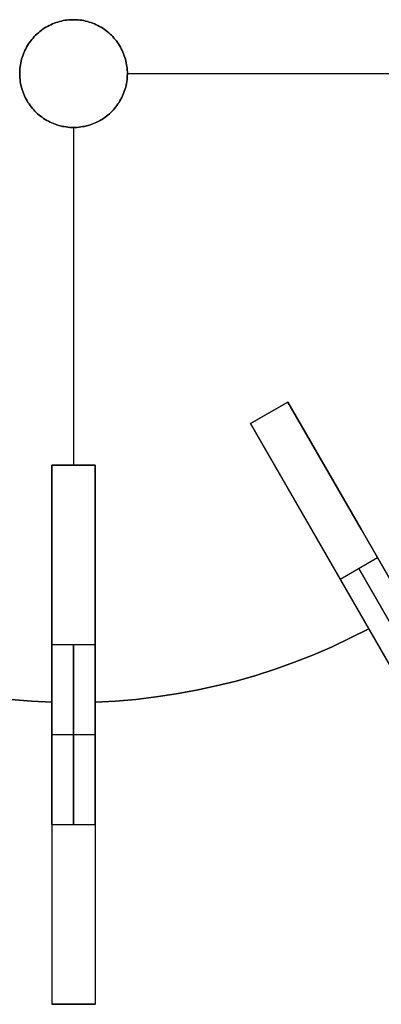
# Model space of a CAD drawing. Header units: millimetres. Extents: x 161 to 3923, y -487 to 1291.
# Tile 12 of 40: x 1850 to 1951, y 14 to 288. Entities that reach past the tile are written whole.
import ezdxf

# ---------------------------------------------------------------- set-up
doc = ezdxf.new("R2010")
doc.units = ezdxf.units.MM
doc.layers.add('Predeterminada', color=7, linetype='Continuous')

msp = doc.modelspace()

# ---------------------------------------------------------------- linework, layer by layer
at = {"layer": 'Predeterminada', "color": 254, "true_color": 0xf3e5b7}
for points in [[(1865.22, 257.76), (1865.74, 257.77), (1866.26, 257.8), (1866.78, 257.84), (1867.3, 257.9), (1867.81, 257.99), (1868.32, 258.08), (1868.83, 258.2), (1869.33, 258.33), (1869.83, 258.49), (1870.32, 258.65), (1870.81, 258.84), (1871.29, 259.04), (1871.76, 259.26), (1872.23, 259.5), (1872.68, 259.75), (1873.13, 260.02), (1873.57, 260.3), (1874, 260.59), (1874.41, 260.91), (1874.82, 261.23), (1875.21, 261.57), (1875.59, 261.93), (1875.96, 262.29), (1876.32, 262.67), (1876.66, 263.06), (1876.99, 263.47), (1877.31, 263.88), (1877.61, 264.31), (1877.9, 264.74), (1878.17, 265.19), (1878.42, 265.64), (1878.66, 266.1), (1878.88, 266.57), (1879.09, 267.05), (1879.28, 267.53), (1879.45, 268.03), (1879.61, 268.52), (1879.75, 269.02), (1879.87, 269.53), (1879.97, 270.04), (1880.06, 270.56), (1880.13, 271.07), (1880.17, 271.59), (1880.21, 272.11), (1880.22, 272.63), (1880.22, 273.15), (1880.19, 273.67), (1880.15, 274.19), (1880.09, 274.71), (1880.02, 275.22), (1879.92, 275.73), (1879.81, 276.24), (1879.68, 276.75), (1879.53, 277.25), (1879.37, 277.74), (1879.19, 278.23), (1878.99, 278.71), (1878.78, 279.18), (1878.54, 279.65), (1878.3, 280.11), (1878.03, 280.56), (1877.76, 281), (1877.46, 281.43), (1877.15, 281.85), (1876.83, 282.26), (1876.49, 282.65), (1876.14, 283.04), (1875.78, 283.41), (1875.4, 283.77), (1875.02, 284.12), (1874.62, 284.45), (1874.2, 284.77), (1873.78, 285.08), (1873.35, 285.37), (1872.91, 285.64), (1872.46, 285.9), (1872, 286.14), (1871.53, 286.37), (1871.05, 286.58), (1870.57, 286.77), (1870.08, 286.95), (1869.58, 287.11), (1869.08, 287.25), (1868.58, 287.38), (1868.07, 287.49), (1867.55, 287.58), (1867.04, 287.65), (1866.52, 287.7), (1866, 287.74), (1865.48, 287.76), (1864.96, 287.76), (1864.44, 287.74), (1863.92, 287.7), (1863.4, 287.65), (1862.89, 287.58), (1862.37, 287.49), (1861.86, 287.38), (1861.36, 287.25), (1860.86, 287.11), (1860.36, 286.95), (1859.87, 286.77), (1859.39, 286.58), (1858.91, 286.37), (1858.45, 286.14), (1857.99, 285.9), (1857.53, 285.64), (1857.09, 285.37), (1856.66, 285.08), (1856.24, 284.77), (1855.82, 284.45), (1855.42, 284.12), (1855.04, 283.77), (1854.66, 283.41), (1854.3, 283.04), (1853.95, 282.65), (1853.61, 282.26), (1853.29, 281.85), (1852.98, 281.43), (1852.69, 281), (1852.41, 280.56), (1852.14, 280.11), (1851.9, 279.65), (1851.67, 279.18), (1851.45, 278.71), (1851.25, 278.23), (1851.07, 277.74), (1850.91, 277.25), (1850.76, 276.75), (1850.63, 276.24), (1850.52, 275.73), (1850.42, 275.22), (1850.35, 274.71), (1850.29, 274.19), (1850.25, 273.67), (1850.23, 273.15), (1850.22, 272.63), (1850.23, 272.11), (1850.27, 271.59), (1850.32, 271.07), (1850.38, 270.56), (1850.47, 270.04), (1850.57, 269.53), (1850.69, 269.02), (1850.83, 268.52), (1850.99, 268.03), (1851.16, 267.53), (1851.35, 267.05), (1851.56, 266.57), (1851.78, 266.1), (1852.02, 265.64), (1852.27, 265.19), (1852.54, 264.74), (1852.83, 264.31), (1853.13, 263.88), (1853.45, 263.47), (1853.78, 263.06), (1854.12, 262.67), (1854.48, 262.29), (1854.85, 261.93), (1855.23, 261.57), (1855.62, 261.23), (1856.03, 260.91), (1856.45, 260.59), (1856.87, 260.3), (1857.31, 260.02), (1857.76, 259.75), (1858.21, 259.5), (1858.68, 259.26), (1859.15, 259.04), (1859.63, 258.84), (1860.12, 258.65), (1860.61, 258.49), (1861.11, 258.33), (1861.61, 258.2), (1862.12, 258.08), (1862.63, 257.99), (1863.14, 257.9), (1863.66, 257.84), (1864.18, 257.8), (1864.7, 257.77)], [(1865.22, 257.76), (1864.7, 257.77), (1864.18, 257.8), (1863.66, 257.84), (1863.14, 257.9), (1862.63, 257.99), (1862.12, 258.08), (1861.61, 258.2), (1861.11, 258.33), (1860.61, 258.49), (1860.12, 258.65), (1859.63, 258.84), (1859.15, 259.04), (1858.68, 259.26), (1858.21, 259.5), (1857.76, 259.75), (1857.31, 260.02), (1856.87, 260.3), (1856.45, 260.59), (1856.03, 260.91), (1855.62, 261.23), (1855.23, 261.57), (1854.85, 261.93), (1854.48, 262.29), (1854.12, 262.67), (1853.78, 263.06), (1853.45, 263.47), (1853.13, 263.88), (1852.83, 264.31), (1852.54, 264.74), (1852.27, 265.19), (1852.02, 265.64), (1851.78, 266.1), (1851.56, 266.57), (1851.35, 267.05), (1851.16, 267.53), (1850.99, 268.03), (1850.83, 268.52), (1850.69, 269.02), (1850.57, 269.53), (1850.47, 270.04), (1850.38, 270.56), (1850.32, 271.07), (1850.27, 271.59), (1850.23, 272.11), (1850.22, 272.63), (1850.23, 273.15), (1850.25, 273.67), (1850.29, 274.19), (1850.35, 274.71), (1850.42, 275.22), (1850.52, 275.73), (1850.63, 276.24), (1850.76, 276.75), (1850.91, 277.25), (1851.07, 277.74), (1851.25, 278.23), (1851.45, 278.71), (1851.67, 279.18), (1851.9, 279.65), (1852.14, 280.11), (1852.41, 280.56), (1852.69, 281), (1852.98, 281.43), (1853.29, 281.85), (1853.61, 282.26), (1853.95, 282.65), (1854.3, 283.04), (1854.66, 283.41), (1855.04, 283.77), (1855.42, 284.12), (1855.82, 284.45), (1856.24, 284.77), (1856.66, 285.08), (1857.09, 285.37), (1857.53, 285.64), (1857.99, 285.9), (1858.45, 286.14), (1858.91, 286.37), (1859.39, 286.58), (1859.87, 286.77), (1860.36, 286.95), (1860.86, 287.11), (1861.36, 287.25), (1861.86, 287.38), (1862.37, 287.49), (1862.89, 287.58), (1863.4, 287.65), (1863.92, 287.7), (1864.44, 287.74), (1864.96, 287.76), (1865.48, 287.76), (1866, 287.74), (1866.52, 287.7), (1867.04, 287.65), (1867.55, 287.58), (1868.07, 287.49), (1868.58, 287.38), (1869.08, 287.25), (1869.58, 287.11), (1870.08, 286.95), (1870.57, 286.77), (1871.05, 286.58), (1871.53, 286.37), (1872, 286.14), (1872.46, 285.9), (1872.91, 285.64), (1873.35, 285.37), (1873.78, 285.08), (1874.2, 284.77), (1874.62, 284.45), (1875.02, 284.12), (1875.4, 283.77), (1875.78, 283.41), (1876.14, 283.04), (1876.49, 282.65), (1876.83, 282.26), (1877.15, 281.85), (1877.46, 281.43), (1877.76, 281), (1878.03, 280.56), (1878.3, 280.11), (1878.54, 279.65), (1878.78, 279.18), (1878.99, 278.71), (1879.19, 278.23), (1879.37, 277.74), (1879.53, 277.25), (1879.68, 276.75), (1879.81, 276.24), (1879.92, 275.73), (1880.02, 275.22), (1880.09, 274.71), (1880.15, 274.19), (1880.19, 273.67), (1880.22, 273.15), (1880.22, 272.63), (1880.21, 272.11), (1880.17, 271.59), (1880.13, 271.07), (1880.06, 270.56), (1879.97, 270.04), (1879.87, 269.53), (1879.75, 269.02), (1879.61, 268.52), (1879.45, 268.03), (1879.28, 267.53), (1879.09, 267.05), (1878.88, 266.57), (1878.66, 266.1), (1878.42, 265.64), (1878.17, 265.19), (1877.9, 264.74), (1877.61, 264.31), (1877.31, 263.88), (1876.99, 263.47), (1876.66, 263.06), (1876.32, 262.67), (1875.96, 262.29), (1875.59, 261.93), (1875.21, 261.57), (1874.82, 261.23), (1874.41, 260.91), (1874, 260.59), (1873.57, 260.3), (1873.13, 260.02), (1872.68, 259.75), (1872.23, 259.5), (1871.76, 259.26), (1871.29, 259.04), (1870.81, 258.84), (1870.32, 258.65), (1869.83, 258.49), (1869.33, 258.33), (1868.83, 258.2), (1868.32, 258.08), (1867.81, 257.99), (1867.3, 257.9), (1866.78, 257.84), (1866.26, 257.8), (1865.74, 257.77)], [(1865.22, 257.76), (1864.7, 257.77), (1864.18, 257.8), (1863.66, 257.84), (1863.14, 257.9), (1862.63, 257.99), (1862.12, 258.08), (1861.61, 258.2), (1861.11, 258.33), (1860.61, 258.49), (1860.12, 258.65), (1859.63, 258.84), (1859.15, 259.04), (1858.68, 259.26), (1858.21, 259.5), (1857.76, 259.75), (1857.31, 260.02), (1856.87, 260.3), (1856.45, 260.59), (1856.03, 260.91), (1855.62, 261.23), (1855.23, 261.57), (1854.85, 261.93), (1854.48, 262.29), (1854.12, 262.67), (1853.78, 263.06), (1853.45, 263.47), (1853.13, 263.88), (1852.83, 264.31), (1852.54, 264.74), (1852.27, 265.19), (1852.02, 265.64), (1851.78, 266.1), (1851.56, 266.57), (1851.35, 267.05), (1851.16, 267.53), (1850.99, 268.03), (1850.83, 268.52), (1850.69, 269.02), (1850.57, 269.53), (1850.47, 270.04), (1850.38, 270.56), (1850.32, 271.07), (1850.27, 271.59), (1850.23, 272.11), (1850.22, 272.63), (1850.23, 273.15), (1850.25, 273.67), (1850.29, 274.19), (1850.35, 274.71), (1850.42, 275.22), (1850.52, 275.73), (1850.63, 276.24), (1850.76, 276.75), (1850.91, 277.25), (1851.07, 277.74), (1851.25, 278.23), (1851.45, 278.71), (1851.67, 279.18), (1851.9, 279.65), (1852.14, 280.11), (1852.41, 280.56), (1852.69, 281), (1852.98, 281.43), (1853.29, 281.85), (1853.61, 282.26), (1853.95, 282.65), (1854.3, 283.04), (1854.66, 283.41), (1855.04, 283.77), (1855.42, 284.12), (1855.82, 284.45), (1856.24, 284.77), (1856.66, 285.08), (1857.09, 285.37), (1857.53, 285.64), (1857.99, 285.9), (1858.45, 286.14), (1858.91, 286.37), (1859.39, 286.58), (1859.87, 286.77), (1860.36, 286.95), (1860.86, 287.11), (1861.36, 287.25), (1861.86, 287.38), (1862.37, 287.49), (1862.89, 287.58), (1863.4, 287.65), (1863.92, 287.7), (1864.44, 287.74), (1864.96, 287.76), (1865.48, 287.76), (1866, 287.74), (1866.52, 287.7), (1867.04, 287.65), (1867.55, 287.58), (1868.07, 287.49), (1868.58, 287.38), (1869.08, 287.25), (1869.58, 287.11), (1870.08, 286.95), (1870.57, 286.77), (1871.05, 286.58), (1871.53, 286.37), (1872, 286.14), (1872.46, 285.9), (1872.91, 285.64), (1873.35, 285.37), (1873.78, 285.08), (1874.2, 284.77), (1874.62, 284.45), (1875.02, 284.12), (1875.4, 283.77), (1875.78, 283.41), (1876.14, 283.04), (1876.49, 282.65), (1876.83, 282.26), (1877.15, 281.85), (1877.46, 281.43), (1877.76, 281), (1878.03, 280.56), (1878.3, 280.11), (1878.54, 279.65), (1878.78, 279.18), (1878.99, 278.71), (1879.19, 278.23), (1879.37, 277.74), (1879.53, 277.25), (1879.68, 276.75), (1879.81, 276.24), (1879.92, 275.73), (1880.02, 275.22), (1880.09, 274.71), (1880.15, 274.19), (1880.19, 273.67), (1880.22, 273.15), (1880.22, 272.63), (1880.21, 272.11), (1880.17, 271.59), (1880.13, 271.07), (1880.06, 270.56), (1879.97, 270.04), (1879.87, 269.53), (1879.75, 269.02), (1879.61, 268.52), (1879.45, 268.03), (1879.28, 267.53), (1879.09, 267.05), (1878.88, 266.57), (1878.66, 266.1), (1878.42, 265.64), (1878.17, 265.19), (1877.9, 264.74), (1877.61, 264.31), (1877.31, 263.88), (1876.99, 263.47), (1876.66, 263.06), (1876.32, 262.67), (1875.96, 262.29), (1875.59, 261.93), (1875.21, 261.57), (1874.82, 261.23), (1874.41, 260.91), (1874, 260.59), (1873.57, 260.3), (1873.13, 260.02), (1872.68, 259.75), (1872.23, 259.5), (1871.76, 259.26), (1871.29, 259.04), (1870.81, 258.84), (1870.32, 258.65), (1869.83, 258.49), (1869.33, 258.33), (1868.83, 258.2), (1868.32, 258.08), (1867.81, 257.99), (1867.3, 257.9), (1866.78, 257.84), (1866.26, 257.8), (1865.74, 257.77)]]:
    msp.add_lwpolyline(points, close=True, dxfattribs=at)
at = {"layer": 'Predeterminada', "color": 254, "true_color": 0xf3e5b7, "extrusion": (1, 0, 0)}
for points in [[(272.76, 626.18), (272.76, 614.18)], [(257.76, 626.18), (257.76, 614.18)], [(181.36, 961.18), (181.36, 626.18)], [(181.36, 614.18), (181.36, 611.18)], [(178.36, 961.18), (178.36, 626.18)], [(178.36, 614.18), (178.36, 611.18)], [(175.36, 626.18), (175.36, 961.18)], [(175.36, 614.18), (175.36, 611.18)], [(163.76, 614.18), (163.76, 336.18)], [(163.76, 686.18), (163.76, 626.18)], [(163.76, 336.18), (163.73, 334.47), (163.64, 332.77), (163.5, 331.07), (163.29, 329.37), (163.03, 327.69), (162.71, 326.01), (162.34, 324.34), (161.91, 322.69), (161.42, 321.06), (160.87, 319.44), (160.27, 317.84), (159.62, 316.26), (158.91, 314.71), (158.15, 313.18), (157.34, 311.68), (156.48, 310.2), (155.57, 308.76), (154.61, 307.35), (153.6, 305.97), (152.55, 304.63), (151.45, 303.32), (150.3, 302.05), (149.12, 300.83), (147.89, 299.64), (146.62, 298.5), (145.31, 297.4), (143.97, 296.34), (142.59, 295.33), (141.18, 294.37), (139.74, 293.46), (138.27, 292.6), (136.76, 291.79), (135.23, 291.03), (133.68, 290.32), (132.1, 289.67), (130.5, 289.07), (128.89, 288.52), (127.25, 288.04), (125.6, 287.6), (123.93, 287.23), (122.26, 286.91), (120.57, 286.65), (118.87, 286.44), (117.17, 286.3), (115.47, 286.21), (113.76, 286.18)], [(113.76, 736.18), (115.47, 736.15), (117.17, 736.06), (118.87, 735.92), (120.57, 735.72), (122.26, 735.45), (123.93, 735.14), (125.6, 734.76), (127.25, 734.33), (128.89, 733.84), (130.5, 733.29), (132.1, 732.69), (133.68, 732.04), (135.23, 731.33), (136.76, 730.58), (138.27, 729.76), (139.74, 728.9), (141.18, 727.99), (142.59, 727.03), (143.97, 726.02), (145.31, 724.97), (146.62, 723.87), (147.89, 722.72), (149.12, 721.54), (150.3, 720.31), (151.45, 719.04), (152.55, 717.74), (153.6, 716.39), (154.61, 715.01), (155.57, 713.6), (156.48, 712.16), (157.34, 710.69), (158.15, 709.18), (158.91, 707.66), (159.62, 706.1), (160.27, 704.52), (160.87, 702.92), (161.42, 701.31), (161.91, 699.67), (162.34, 698.02), (162.71, 696.35), (163.03, 694.68), (163.29, 692.99), (163.5, 691.29), (163.64, 689.59), (163.73, 687.89), (163.76, 686.18)], [(163.76, 614.18), (163.76, 336.18)], [(163.76, 686.18), (163.76, 626.18)], [(163.76, 336.18), (163.73, 334.47), (163.64, 332.77), (163.5, 331.07), (163.29, 329.37), (163.03, 327.69), (162.71, 326.01), (162.34, 324.34), (161.91, 322.69), (161.42, 321.06), (160.87, 319.44), (160.27, 317.84), (159.62, 316.26), (158.91, 314.71), (158.15, 313.18), (157.34, 311.68), (156.48, 310.2), (155.57, 308.76), (154.61, 307.35), (153.6, 305.97), (152.55, 304.63), (151.45, 303.32), (150.3, 302.05), (149.12, 300.83), (147.89, 299.64), (146.62, 298.5), (145.31, 297.4), (143.97, 296.34), (142.59, 295.33), (141.18, 294.37), (139.74, 293.46), (138.27, 292.6), (136.76, 291.79), (135.23, 291.03), (133.68, 290.32), (132.1, 289.67), (130.5, 289.07), (128.89, 288.52), (127.25, 288.04), (125.6, 287.6), (123.93, 287.23), (122.26, 286.91), (120.57, 286.65), (118.87, 286.44), (117.17, 286.3), (115.47, 286.21), (113.76, 286.18)], [(113.76, 736.18), (115.47, 736.15), (117.17, 736.06), (118.87, 735.92), (120.57, 735.72), (122.26, 735.45), (123.93, 735.14), (125.6, 734.76), (127.25, 734.33), (128.89, 733.84), (130.5, 733.29), (132.1, 732.69), (133.68, 732.04), (135.23, 731.33), (136.76, 730.58), (138.27, 729.76), (139.74, 728.9), (141.18, 727.99), (142.59, 727.03), (143.97, 726.02), (145.31, 724.97), (146.62, 723.87), (147.89, 722.72), (149.12, 721.54), (150.3, 720.31), (151.45, 719.04), (152.55, 717.74), (153.6, 716.39), (154.61, 715.01), (155.57, 713.6), (156.48, 712.16), (157.34, 710.69), (158.15, 709.18), (158.91, 707.66), (159.62, 706.1), (160.27, 704.52), (160.87, 702.92), (161.42, 701.31), (161.91, 699.67), (162.34, 698.02), (162.71, 696.35), (163.03, 694.68), (163.29, 692.99), (163.5, 691.29), (163.64, 689.59), (163.73, 687.89), (163.76, 686.18)], [(163.76, 614.18), (163.76, 336.18)], [(163.76, 686.18), (163.76, 626.18)], [(163.76, 336.18), (163.73, 334.47), (163.64, 332.77), (163.5, 331.07), (163.29, 329.37), (163.03, 327.69), (162.71, 326.01), (162.34, 324.34), (161.91, 322.69), (161.42, 321.06), (160.87, 319.44), (160.27, 317.84), (159.62, 316.26), (158.91, 314.71), (158.15, 313.18), (157.34, 311.68), (156.48, 310.2), (155.57, 308.76), (154.61, 307.35), (153.6, 305.97), (152.55, 304.63), (151.45, 303.32), (150.3, 302.05), (149.12, 300.83), (147.89, 299.64), (146.62, 298.5), (145.31, 297.4), (143.97, 296.34), (142.59, 295.33), (141.18, 294.37), (139.74, 293.46), (138.27, 292.6), (136.76, 291.79), (135.23, 291.03), (133.68, 290.32), (132.1, 289.67), (130.5, 289.07), (128.89, 288.52), (127.25, 288.04), (125.6, 287.6), (123.93, 287.23), (122.26, 286.91), (120.57, 286.65), (118.87, 286.44), (117.17, 286.3), (115.47, 286.21), (113.76, 286.18)], [(113.76, 736.18), (115.47, 736.15), (117.17, 736.06), (118.87, 735.92), (120.57, 735.72), (122.26, 735.45), (123.93, 735.14), (125.6, 734.76), (127.25, 734.33), (128.89, 733.84), (130.5, 733.29), (132.1, 732.69), (133.68, 732.04), (135.23, 731.33), (136.76, 730.58), (138.27, 729.76), (139.74, 728.9), (141.18, 727.99), (142.59, 727.03), (143.97, 726.02), (145.31, 724.97), (146.62, 723.87), (147.89, 722.72), (149.12, 721.54), (150.3, 720.31), (151.45, 719.04), (152.55, 717.74), (153.6, 716.39), (154.61, 715.01), (155.57, 713.6), (156.48, 712.16), (157.34, 710.69), (158.15, 709.18), (158.91, 707.66), (159.62, 706.1), (160.27, 704.52), (160.87, 702.92), (161.42, 701.31), (161.91, 699.67), (162.34, 698.02), (162.71, 696.35), (163.03, 694.68), (163.29, 692.99), (163.5, 691.29), (163.64, 689.59), (163.73, 687.89), (163.76, 686.18)], [(118.29, 614.18), (118.29, 626.18)], [(97.86, 614.18), (97.86, 626.18)], [(97.86, 614.18), (97.86, 626.18)], [(88.76, 286.18), (88.76, 736.18)], [(88.76, 286.18), (88.76, 736.18)], [(13.76, 686.18), (13.79, 687.89), (13.88, 689.59), (14.02, 691.29), (14.23, 692.99), (14.49, 694.68), (14.81, 696.35), (15.18, 698.02), (15.61, 699.67), (16.1, 701.31), (16.65, 702.92), (17.25, 704.52), (17.9, 706.1), (18.61, 707.66), (19.37, 709.18), (20.18, 710.69), (21.04, 712.16), (21.95, 713.6), (22.91, 715.01), (23.92, 716.39), (24.97, 717.74), (26.07, 719.04), (27.22, 720.31), (28.4, 721.54), (29.63, 722.72), (30.9, 723.87), (32.21, 724.97), (33.55, 726.02), (34.93, 727.03), (36.34, 727.99), (37.78, 728.9), (39.25, 729.76), (40.76, 730.58), (42.29, 731.33), (43.84, 732.04), (45.42, 732.69), (47.02, 733.29), (48.63, 733.84), (50.27, 734.33), (51.92, 734.76), (53.59, 735.14), (55.26, 735.45), (56.95, 735.72), (58.65, 735.92), (60.35, 736.06), (62.05, 736.15), (63.76, 736.18)], [(63.76, 286.18), (62.05, 286.21), (60.35, 286.3), (58.65, 286.44), (56.95, 286.65), (55.26, 286.91), (53.59, 287.23), (51.92, 287.6), (50.27, 288.04), (48.63, 288.52), (47.02, 289.07), (45.42, 289.67), (43.84, 290.32), (42.29, 291.03), (40.76, 291.79), (39.25, 292.6), (37.78, 293.46), (36.34, 294.37), (34.93, 295.33), (33.55, 296.34), (32.21, 297.4), (30.9, 298.5), (29.63, 299.64), (28.4, 300.83), (27.22, 302.05), (26.07, 303.32), (24.97, 304.63), (23.92, 305.97), (22.91, 307.35), (21.95, 308.76), (21.04, 310.2), (20.18, 311.68), (19.37, 313.18), (18.61, 314.71), (17.9, 316.26), (17.25, 317.84), (16.65, 319.44), (16.1, 321.06), (15.61, 322.69), (15.18, 324.34), (14.81, 326.01), (14.49, 327.69), (14.23, 329.37), (14.02, 331.07), (13.88, 332.77), (13.79, 334.47), (13.76, 336.18)], [(13.76, 686.18), (13.79, 687.89), (13.88, 689.59), (14.02, 691.29), (14.23, 692.99), (14.49, 694.68), (14.81, 696.35), (15.18, 698.02), (15.61, 699.67), (16.1, 701.31), (16.65, 702.92), (17.25, 704.52), (17.9, 706.1), (18.61, 707.66), (19.37, 709.18), (20.18, 710.69), (21.04, 712.16), (21.95, 713.6), (22.91, 715.01), (23.92, 716.39), (24.97, 717.74), (26.07, 719.04), (27.22, 720.31), (28.4, 721.54), (29.63, 722.72), (30.9, 723.87), (32.21, 724.97), (33.55, 726.02), (34.93, 727.03), (36.34, 727.99), (37.78, 728.9), (39.25, 729.76), (40.76, 730.58), (42.29, 731.33), (43.84, 732.04), (45.42, 732.69), (47.02, 733.29), (48.63, 733.84), (50.27, 734.33), (51.92, 734.76), (53.59, 735.14), (55.26, 735.45), (56.95, 735.72), (58.65, 735.92), (60.35, 736.06), (62.05, 736.15), (63.76, 736.18)], [(63.76, 286.18), (62.05, 286.21), (60.35, 286.3), (58.65, 286.44), (56.95, 286.65), (55.26, 286.91), (53.59, 287.23), (51.92, 287.6), (50.27, 288.04), (48.63, 288.52), (47.02, 289.07), (45.42, 289.67), (43.84, 290.32), (42.29, 291.03), (40.76, 291.79), (39.25, 292.6), (37.78, 293.46), (36.34, 294.37), (34.93, 295.33), (33.55, 296.34), (32.21, 297.4), (30.9, 298.5), (29.63, 299.64), (28.4, 300.83), (27.22, 302.05), (26.07, 303.32), (24.97, 304.63), (23.92, 305.97), (22.91, 307.35), (21.95, 308.76), (21.04, 310.2), (20.18, 311.68), (19.37, 313.18), (18.61, 314.71), (17.9, 316.26), (17.25, 317.84), (16.65, 319.44), (16.1, 321.06), (15.61, 322.69), (15.18, 324.34), (14.81, 326.01), (14.49, 327.69), (14.23, 329.37), (14.02, 331.07), (13.88, 332.77), (13.79, 334.47), (13.76, 336.18)], [(13.76, 686.18), (13.79, 687.89), (13.88, 689.59), (14.02, 691.29), (14.23, 692.99), (14.49, 694.68), (14.81, 696.35), (15.18, 698.02), (15.61, 699.67), (16.1, 701.31), (16.65, 702.92), (17.25, 704.52), (17.9, 706.1), (18.61, 707.66), (19.37, 709.18), (20.18, 710.69), (21.04, 712.16), (21.95, 713.6), (22.91, 715.01), (23.92, 716.39), (24.97, 717.74), (26.07, 719.04), (27.22, 720.31), (28.4, 721.54), (29.63, 722.72), (30.9, 723.87), (32.21, 724.97), (33.55, 726.02), (34.93, 727.03), (36.34, 727.99), (37.78, 728.9), (39.25, 729.76), (40.76, 730.58), (42.29, 731.33), (43.84, 732.04), (45.42, 732.69), (47.02, 733.29), (48.63, 733.84), (50.27, 734.33), (51.92, 734.76), (53.59, 735.14), (55.26, 735.45), (56.95, 735.72), (58.65, 735.92), (60.35, 736.06), (62.05, 736.15), (63.76, 736.18)], [(63.76, 286.18), (62.05, 286.21), (60.35, 286.3), (58.65, 286.44), (56.95, 286.65), (55.26, 286.91), (53.59, 287.23), (51.92, 287.6), (50.27, 288.04), (48.63, 288.52), (47.02, 289.07), (45.42, 289.67), (43.84, 290.32), (42.29, 291.03), (40.76, 291.79), (39.25, 292.6), (37.78, 293.46), (36.34, 294.37), (34.93, 295.33), (33.55, 296.34), (32.21, 297.4), (30.9, 298.5), (29.63, 299.64), (28.4, 300.83), (27.22, 302.05), (26.07, 303.32), (24.97, 304.63), (23.92, 305.97), (22.91, 307.35), (21.95, 308.76), (21.04, 310.2), (20.18, 311.68), (19.37, 313.18), (18.61, 314.71), (17.9, 316.26), (17.25, 317.84), (16.65, 319.44), (16.1, 321.06), (15.61, 322.69), (15.18, 324.34), (14.81, 326.01), (14.49, 327.69), (14.23, 329.37), (14.02, 331.07), (13.88, 332.77), (13.79, 334.47), (13.76, 336.18)], [(13.76, 336.18), (13.76, 686.18)], [(13.76, 336.18), (13.76, 686.18)], [(13.76, 336.18), (13.76, 686.18)]]:
    msp.add_lwpolyline(points, dxfattribs=at)
at = {"layer": 'Predeterminada', "color": 254, "true_color": 0xf3e5b7}
for points in [[(1880.22, 272.76), (1974.22, 272.76)], [(1880.22, 272.76), (1974.22, 272.76)], [(1865.22, 257.76), (1865.22, 163.76)], [(1865.22, 257.76), (1865.22, 163.76)], [(1924.92, 181.36), (1914.52, 175.36)], [(1914.52, 175.36), (1924.92, 181.36)], [(1914.52, 175.36), (1924.92, 181.36)], [(1924.92, 181.36), (1914.52, 175.36)], [(1924.92, 181.36), (1914.52, 175.36)], [(1924.92, 181.36), (1914.52, 175.36)], [(1924.92, 181.36), (1914.52, 175.36)], [(1945.36, 145.96), (1924.92, 181.36)], [(1924.92, 181.36), (1945.36, 145.96)], [(1924.92, 181.36), (1999.92, 51.46)], [(1914.52, 175.36), (1934.96, 139.96)], [(1934.96, 139.96), (1914.52, 175.36)], [(1914.52, 175.36), (1989.52, 45.46)], [(1871.22, 163.76), (1859.22, 163.76)], [(1859.22, 163.76), (1871.22, 163.76)], [(1871.22, 163.76), (1859.22, 163.76)], [(1871.22, 163.76), (1859.22, 163.76)], [(1859.22, 163.76), (1859.22, 122.88)], [(1859.22, 122.88), (1859.22, 163.76)], [(1859.22, 163.76), (1859.22, 13.76)], [(1871.22, 163.76), (1859.22, 163.76)], [(1871.22, 163.76), (1859.22, 163.76)], [(1871.22, 122.88), (1871.22, 163.76)], [(1871.22, 163.76), (1871.22, 122.88)], [(1871.22, 163.76), (1871.22, 13.76)], [(1957.87, 124.29), (1945.36, 145.96)], [(1945.36, 145.96), (1957.87, 124.29)], [(1934.96, 139.96), (1947.47, 118.29)], [(1947.47, 118.29), (1934.96, 139.96)], [(1939.52, 132.06), (1949.92, 138.06)], [(1939.52, 132.06), (1949.92, 138.06)], [(1974.92, 94.76), (1949.92, 138.06)], [(1949.92, 138.06), (1974.92, 94.76)], [(1969.72, 91.76), (1944.72, 135.06)], [(1944.72, 135.06), (1969.72, 91.76)], [(1939.52, 132.06), (1964.52, 88.76)], [(1964.52, 88.76), (1939.52, 132.06)], [(1859.22, 122.88), (1859.22, 97.86)], [(1859.22, 97.86), (1859.22, 122.88)], [(1871.22, 97.86), (1871.22, 122.88)], [(1871.22, 122.88), (1871.22, 97.86)], [(1859.22, 97.86), (1853.54, 98.15), (1847.87, 98.62), (1842.22, 99.28), (1836.6, 100.12), (1831, 101.14), (1825.44, 102.34), (1819.93, 103.72), (1814.46, 105.28), (1809.04, 107.02), (1803.69, 108.94), (1798.4, 111.02), (1793.18, 113.28), (1788.03, 115.7), (1782.97, 118.29)], [(1782.97, 118.29), (1788.03, 115.7), (1793.18, 113.28), (1798.4, 111.02), (1803.69, 108.94), (1809.04, 107.02), (1814.46, 105.28), (1819.93, 103.72), (1825.44, 102.34), (1831, 101.14), (1836.6, 100.12), (1842.22, 99.28), (1847.87, 98.62), (1853.54, 98.15), (1859.22, 97.86)], [(1859.22, 97.86), (1853.54, 98.15), (1847.87, 98.62), (1842.22, 99.28), (1836.6, 100.12), (1831, 101.14), (1825.44, 102.34), (1819.93, 103.72), (1814.46, 105.28), (1809.04, 107.02), (1803.69, 108.94), (1798.4, 111.02), (1793.18, 113.28), (1788.03, 115.7), (1782.97, 118.29)], [(1947.47, 118.29), (1942.41, 115.7), (1937.27, 113.28), (1932.05, 111.02), (1926.75, 108.94), (1921.4, 107.02), (1915.98, 105.28), (1910.51, 103.72), (1905, 102.34), (1899.44, 101.14), (1893.84, 100.12), (1888.22, 99.28), (1882.57, 98.62), (1876.9, 98.15), (1871.22, 97.86)], [(1871.22, 97.86), (1876.9, 98.15), (1882.57, 98.62), (1888.22, 99.28), (1893.84, 100.12), (1899.44, 101.14), (1905, 102.34), (1910.51, 103.72), (1915.98, 105.28), (1921.4, 107.02), (1926.75, 108.94), (1932.05, 111.02), (1937.27, 113.28), (1942.41, 115.7), (1947.47, 118.29)], [(1947.47, 118.29), (1942.41, 115.7), (1937.27, 113.28), (1932.05, 111.02), (1926.75, 108.94), (1921.4, 107.02), (1915.98, 105.28), (1910.51, 103.72), (1905, 102.34), (1899.44, 101.14), (1893.84, 100.12), (1888.22, 99.28), (1882.57, 98.62), (1876.9, 98.15), (1871.22, 97.86)], [(1859.22, 113.76), (1859.22, 63.76)], [(1859.22, 63.76), (1859.22, 113.76)], [(1871.22, 113.76), (1859.22, 113.76)], [(1871.22, 113.76), (1859.22, 113.76)], [(1865.22, 63.76), (1865.22, 113.76)], [(1865.22, 113.76), (1865.22, 63.76)], [(1871.22, 63.76), (1871.22, 113.76)], [(1871.22, 113.76), (1871.22, 63.76)], [(1871.22, 88.76), (1859.22, 88.76)], [(1871.22, 88.76), (1859.22, 88.76)], [(1859.22, 63.76), (1871.22, 63.76)], [(1859.22, 63.76), (1871.22, 63.76)], [(1859.22, 13.76), (1871.22, 13.76)], [(1859.22, 13.76), (1871.22, 13.76)], [(1871.22, 13.76), (1859.22, 13.76)]]:
    msp.add_lwpolyline(points, dxfattribs=at)
at = {"layer": 'Predeterminada', "color": 254, "true_color": 0xf3e5b7, "extrusion": (0.866025, 0.5, 2.10535e-14)}
msp.add_lwpolyline([(-805.39, 611.18), (-805.42, 609.47), (-805.51, 607.77), (-805.66, 606.07), (-805.86, 604.37), (-806.12, 602.69), (-806.44, 601.01), (-806.81, 599.34), (-807.25, 597.69), (-807.74, 596.06), (-808.28, 594.44), (-808.88, 592.84), (-809.53, 591.26), (-810.24, 589.71), (-811, 588.18), (-811.81, 586.68), (-812.67, 585.2), (-813.58, 583.76), (-814.54, 582.35), (-815.55, 580.97), (-816.61, 579.63), (-817.71, 578.32), (-818.85, 577.05), (-820.04, 575.83), (-821.27, 574.64), (-822.53, 573.5), (-823.84, 572.4), (-825.18, 571.34), (-826.56, 570.33), (-827.97, 569.37), (-829.41, 568.46), (-830.89, 567.6), (-832.39, 566.79), (-833.92, 566.03), (-835.47, 565.32), (-837.05, 564.67), (-838.65, 564.07), (-840.27, 563.52), (-841.9, 563.04), (-843.55, 562.6), (-845.22, 562.23), (-846.9, 561.91), (-848.58, 561.65), (-850.28, 561.44), (-851.98, 561.3), (-853.69, 561.21), (-855.39, 561.18)], dxfattribs=at)
at = {"layer": 'Predeterminada', "color": 254, "true_color": 0xf3e5b7, "extrusion": (0.866025, 0.5, -2.62085e-14)}
msp.add_lwpolyline([(-855.39, 1011.18), (-853.69, 1011.15), (-851.98, 1011.06), (-850.28, 1010.92), (-848.58, 1010.72), (-846.9, 1010.45), (-845.22, 1010.14), (-843.55, 1009.76), (-841.9, 1009.33), (-840.27, 1008.84), (-838.65, 1008.29), (-837.05, 1007.69), (-835.47, 1007.04), (-833.92, 1006.33), (-832.39, 1005.58), (-830.89, 1004.76), (-829.41, 1003.9), (-827.97, 1002.99), (-826.56, 1002.03), (-825.18, 1001.02), (-823.84, 999.97), (-822.53, 998.87), (-821.27, 997.72), (-820.04, 996.54), (-818.85, 995.31), (-817.71, 994.04), (-816.61, 992.74), (-815.55, 991.39), (-814.54, 990.01), (-813.58, 988.6), (-812.67, 987.16), (-811.81, 985.69), (-811, 984.18), (-810.24, 982.66), (-809.53, 981.1), (-808.88, 979.52), (-808.28, 977.92), (-807.74, 976.31), (-807.25, 974.67), (-806.81, 973.02), (-806.44, 971.35), (-806.12, 969.68), (-805.86, 967.99), (-805.66, 966.29), (-805.51, 964.59), (-805.42, 962.89), (-805.39, 961.18)], dxfattribs=at)
at = {"layer": 'Predeterminada', "color": 254, "true_color": 0xf3e5b7, "extrusion": (0.866025, 0.5, 2.2567e-13)}
msp.add_lwpolyline([(-805.39, 611.18), (-805.42, 609.47), (-805.51, 607.77), (-805.66, 606.07), (-805.86, 604.37), (-806.12, 602.69), (-806.44, 601.01), (-806.81, 599.34), (-807.25, 597.69), (-807.74, 596.06), (-808.28, 594.44), (-808.88, 592.84), (-809.53, 591.26), (-810.24, 589.71), (-811, 588.18), (-811.81, 586.68), (-812.67, 585.2), (-813.58, 583.76), (-814.54, 582.35), (-815.55, 580.97), (-816.61, 579.63), (-817.71, 578.32), (-818.85, 577.05), (-820.04, 575.83), (-821.27, 574.64), (-822.53, 573.5), (-823.84, 572.4), (-825.18, 571.34), (-826.56, 570.33), (-827.97, 569.37), (-829.41, 568.46), (-830.89, 567.6), (-832.39, 566.79), (-833.92, 566.03), (-835.47, 565.32), (-837.05, 564.67), (-838.65, 564.07), (-840.27, 563.52), (-841.9, 563.04), (-843.55, 562.6), (-845.22, 562.23), (-846.9, 561.91), (-848.58, 561.65), (-850.28, 561.44), (-851.98, 561.3), (-853.69, 561.21), (-855.39, 561.18)], dxfattribs=at)
at = {"layer": 'Predeterminada', "color": 254, "true_color": 0xf3e5b7, "extrusion": (0.866025, 0.5, -2.29503e-13)}
msp.add_lwpolyline([(-855.39, 1011.18), (-853.69, 1011.15), (-851.98, 1011.06), (-850.28, 1010.92), (-848.58, 1010.72), (-846.9, 1010.45), (-845.22, 1010.14), (-843.55, 1009.76), (-841.9, 1009.33), (-840.27, 1008.84), (-838.65, 1008.29), (-837.05, 1007.69), (-835.47, 1007.04), (-833.92, 1006.33), (-832.39, 1005.58), (-830.89, 1004.76), (-829.41, 1003.9), (-827.97, 1002.99), (-826.56, 1002.03), (-825.18, 1001.02), (-823.84, 999.97), (-822.53, 998.87), (-821.27, 997.72), (-820.04, 996.54), (-818.85, 995.31), (-817.71, 994.04), (-816.61, 992.74), (-815.55, 991.39), (-814.54, 990.01), (-813.58, 988.6), (-812.67, 987.16), (-811.81, 985.69), (-811, 984.18), (-810.24, 982.66), (-809.53, 981.1), (-808.88, 979.52), (-808.28, 977.92), (-807.74, 976.31), (-807.25, 974.67), (-806.81, 973.02), (-806.44, 971.35), (-806.12, 969.68), (-805.86, 967.99), (-805.66, 966.29), (-805.51, 964.59), (-805.42, 962.89), (-805.39, 961.18)], dxfattribs=at)
at = {"layer": 'Predeterminada', "color": 254, "true_color": 0xf3e5b7, "extrusion": (0.866025, 0.5, 1.20636e-14)}
msp.add_lwpolyline([(-805.39, 611.18), (-805.42, 609.47), (-805.51, 607.77), (-805.66, 606.07), (-805.86, 604.37), (-806.12, 602.69), (-806.44, 601.01), (-806.81, 599.34), (-807.25, 597.69), (-807.74, 596.06), (-808.28, 594.44), (-808.88, 592.84), (-809.53, 591.26), (-810.24, 589.71), (-811, 588.18), (-811.81, 586.68), (-812.67, 585.2), (-813.58, 583.76), (-814.54, 582.35), (-815.55, 580.97), (-816.61, 579.63), (-817.71, 578.32), (-818.85, 577.05), (-820.04, 575.83), (-821.27, 574.64), (-822.53, 573.5), (-823.84, 572.4), (-825.18, 571.34), (-826.56, 570.33), (-827.97, 569.37), (-829.41, 568.46), (-830.89, 567.6), (-832.39, 566.79), (-833.92, 566.03), (-835.47, 565.32), (-837.05, 564.67), (-838.65, 564.07), (-840.27, 563.52), (-841.9, 563.04), (-843.55, 562.6), (-845.22, 562.23), (-846.9, 561.91), (-848.58, 561.65), (-850.28, 561.44), (-851.98, 561.3), (-853.69, 561.21), (-855.39, 561.18)], dxfattribs=at)
at = {"layer": 'Predeterminada', "color": 254, "true_color": 0xf3e5b7, "extrusion": (0.866025, 0.5, -2.43526e-14)}
msp.add_lwpolyline([(-855.39, 1011.18), (-853.69, 1011.15), (-851.98, 1011.06), (-850.28, 1010.92), (-848.58, 1010.72), (-846.9, 1010.45), (-845.22, 1010.14), (-843.55, 1009.76), (-841.9, 1009.33), (-840.27, 1008.84), (-838.65, 1008.29), (-837.05, 1007.69), (-835.47, 1007.04), (-833.92, 1006.33), (-832.39, 1005.58), (-830.89, 1004.76), (-829.41, 1003.9), (-827.97, 1002.99), (-826.56, 1002.03), (-825.18, 1001.02), (-823.84, 999.97), (-822.53, 998.87), (-821.27, 997.72), (-820.04, 996.54), (-818.85, 995.31), (-817.71, 994.04), (-816.61, 992.74), (-815.55, 991.39), (-814.54, 990.01), (-813.58, 988.6), (-812.67, 987.16), (-811.81, 985.69), (-811, 984.18), (-810.24, 982.66), (-809.53, 981.1), (-808.88, 979.52), (-808.28, 977.92), (-807.74, 976.31), (-807.25, 974.67), (-806.81, 973.02), (-806.44, 971.35), (-806.12, 969.68), (-805.86, 967.99), (-805.66, 966.29), (-805.51, 964.59), (-805.42, 962.89), (-805.39, 961.18)], dxfattribs=at)

doc.saveas('drawing.dxf')
